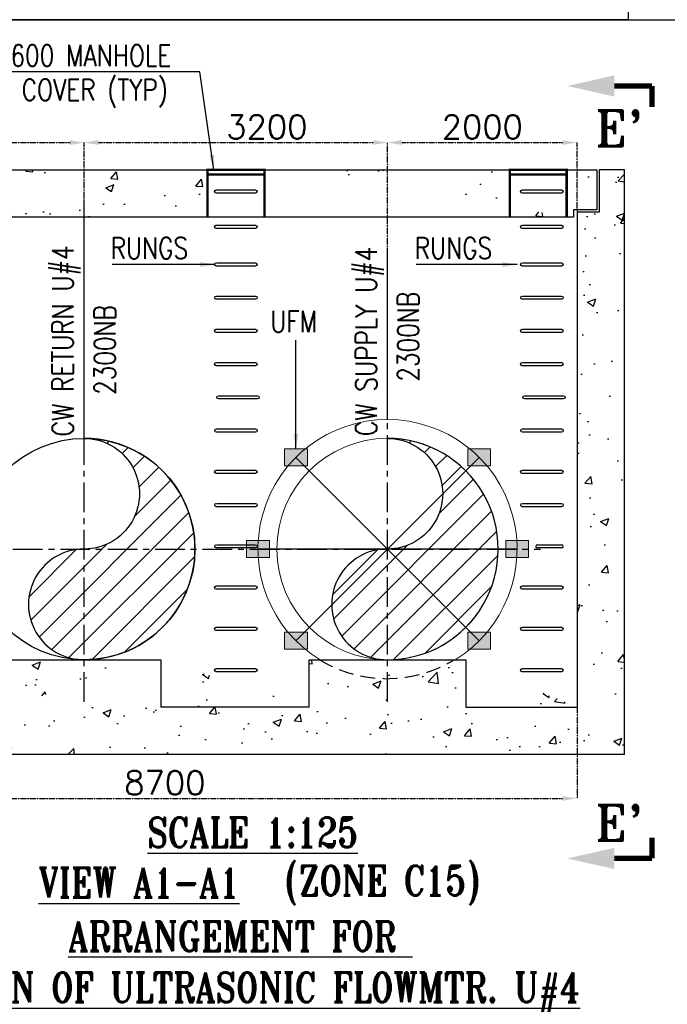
# Model space of a CAD drawing. Header units: inches. Extents: x -341304 to 31571016, y -692717 to 2132253.
# Tile 213 of 256: x 696259 to 723596, y -425413 to -383868. Entities that reach past the tile are written whole.
import ezdxf
from ezdxf.enums import TextEntityAlignment as Align

# ---------------------------------------------------------------- set-up
doc = ezdxf.new("R2010")
doc.units = ezdxf.units.IN
doc.header["$MEASUREMENT"] = 0
for name, pattern in [('CENTER', [2, 1.25, -0.25, 0.25, -0.25]), ('CHAINDOT', [0.875, 0.375, -0.125, 0.0625, -0.125, 0.0625, -0.125]), ('HIDDEN', [0.375, 0.25, -0.125])]:
    doc.linetypes.add(name, pattern=pattern)
for name, color, linetype in [('0-ACW PIPE', 6, 'Continuous'), ('0-CL', 8, 'CENTER'), ('0-CW RETURN', 1, 'Continuous'), ('0-CW SUPPLY', 4, 'Continuous'), ('acw', 6, 'Continuous'), ('BASE', 8, 'CHAINDOT'), ('CW MU', 150, 'Continuous'), ('DIM', 1, 'Continuous'), ('text', 3, 'Continuous')]:
    doc.layers.add(name, color=color, linetype=linetype)
doc.styles.add('ROMANS', font='romans')
doc.styles.add('ROMANT', font='romant', dxfattribs={"height": 5})
doc.dimstyles.new('User-300', dxfattribs={"dimscale": 400, "dimtxt": 1.5, "dimasz": 1.25, "dimexe": 1, "dimexo": 1, "dimgap": 0.4, "dimtad": 1, "dimdec": 0, "dimlfac": 0.5, "dimzin": 0, "dimdsep": 46, "dimtxsty": 'ROMANS', "dimcen": 1, "dimclrd": 8, "dimclre": 8, "dimclrt": 3, "dimadec": 0, "dimazin": 0, "dimtfac": 1, "dimtdec": 0, "dimtix": 1, "dimtofl": 0, "dimtmove": 0, "dimatfit": 3, "dimfxl": 1, "dimtolj": 1, "dimtzin": 0, "dimarcsym": 0})
doc.dimstyles.new('User600', dxfattribs={"dimscale": 500, "dimtxt": 1.5, "dimasz": 1.25, "dimexe": 1, "dimexo": 1, "dimgap": 0.4, "dimtad": 1, "dimdec": 0, "dimzin": 0, "dimdsep": 46, "dimtxsty": 'ROMANS', "dimcen": 1, "dimclrd": 8, "dimclre": 8, "dimclrt": 3, "dimadec": 0, "dimazin": 0, "dimtfac": 1, "dimtdec": 0, "dimtix": 1, "dimtofl": 0, "dimtmove": 0, "dimatfit": 3, "dimfxl": 1, "dimtolj": 1, "dimtzin": 0, "dimarcsym": 0})
pattern_1 = [(45, (431975.6, -99083.1), (-530.33, 530.33), [])]
pattern_2 = [(50, (0, 0), (3586.3, -313.76), [375, -4125]), (355, (0, 0), (-693.757, 3760.96), [300, -3300]), (100.4514, (299, -26), (2892.544, 3447.2), [318.7, -3505.71]), (46.1842, (0, 1000), (5336.207, -827.596), [562.5, -6187.5]), (96.6356, (444.7, 931), (4673.31, 4870.59), [478.05, -5258.57]), (351.1842, (0, 1000), (4673.31, 4870.59), [450, -4950]), (21, (500, 750), (2984.535, -2013.094), [375, -4125]), (326, (500, 750), (1216.577, 3625.75), [300, -3300]), (71.4514, (748.7, 582.2), (4201.112, 1612.656), [318.7, -3505.71]), (37.5, (0, 0), (60.7993, 1664.4693), [0, -3260, 0, -3350, 0, -3312.5]), (7.5, (0, 0), (1315.348, 1972.0586), [0, -1910, 0, -3185, 0, -1262.5]), (327.5, (-1115, 0), (2669.112, -112.7744), [0, -1250, 0, -3900, 0, -5175]), (317.5, (-1615, 0), (2915.931, 500.525), [0, -1625, 0, -2590, 0, -3675])]

# ---------------------------------------------------------------- blocks, each defined once
blk = doc.blocks.new('*D542')
at = {"layer": '0-CL', "color": 8, "lineweight": -2, "transparency": 16777216}
for p, q in [((324453, -237081), (324453, -229151)), ((325053, -229151), (334653, -229151)), ((335253, -233323), (335253, -229151))]:
    blk.add_line(p, q, dxfattribs=at)
at = {"layer": '0-CL', "color": 8, "transparency": 16777216}
for points in [[(325053, -229051), (325053, -229251), (324453, -229151)], [(334653, -229051), (334653, -229251), (335253, -229151)]]:
    blk.add_solid(points, dxfattribs=at)
at = {"layer": 'Defpoints', "color": 0, "transparency": 16777216}
for p in [(335253, -229151), (335253, -233323), (324453, -237081)]:
    blk.add_point(p, dxfattribs=at)
at = {"layer": '0-CL', "color": 3, "transparency": 16777216, "insert": (329853, -228491), "char_height": 1000, "attachment_point": 5, "style": 'ROMANS'}
blk.add_mtext('\\A1;2700', dxfattribs=at)
blk = doc.blocks.new('*D547')
at = {"layer": '0-CL', "color": 8, "lineweight": -2, "transparency": 16777216}
for p, q in [((348053, -233606), (348053, -229151)), ((348653, -229151), (355453, -229151)), ((356053, -232089), (356053, -229151))]:
    blk.add_line(p, q, dxfattribs=at)
at = {"layer": '0-CL', "color": 8, "transparency": 16777216}
for points in [[(348653, -229051), (348653, -229251), (348053, -229151)], [(355453, -229051), (355453, -229251), (356053, -229151)]]:
    blk.add_solid(points, dxfattribs=at)
at = {"layer": 'Defpoints', "color": 0, "transparency": 16777216}
for p in [(356053, -229151), (356053, -232089), (348053, -233606)]:
    blk.add_point(p, dxfattribs=at)
at = {"layer": '0-CL', "color": 3, "transparency": 16777216, "insert": (352053, -228491), "char_height": 1000, "attachment_point": 5, "style": 'ROMANS'}
blk.add_mtext('\\A1;2000', dxfattribs=at)
blk = doc.blocks.new('*D548')
at = {"layer": '0-CL', "color": 8, "lineweight": -2, "transparency": 16777216}
for p, q in [((321253, -252974), (321253, -256826)), ((356053, -252974), (356053, -256826)), ((321853, -256826), (355453, -256826))]:
    blk.add_line(p, q, dxfattribs=at)
at = {"layer": '0-CL', "color": 8, "transparency": 16777216}
for points in [[(321853, -256726), (321853, -256926), (321253, -256826)], [(355453, -256726), (355453, -256926), (356053, -256826)]]:
    blk.add_solid(points, dxfattribs=at)
at = {"layer": 'Defpoints', "color": 0, "transparency": 16777216}
for p in [(321253, -252974), (356053, -252974), (356053, -256826)]:
    blk.add_point(p, dxfattribs=at)
at = {"layer": '0-CL', "color": 3, "transparency": 16777216, "insert": (338653, -256166), "char_height": 1000, "attachment_point": 5, "style": 'ROMANS'}
blk.add_mtext('\\A1;8700', dxfattribs=at)
blk = doc.blocks.new('*D545')
at = {"layer": '0-CL', "color": 8, "lineweight": -2, "transparency": 16777216}
blk.add_line((335853, -229151), (347453, -229151), dxfattribs=at)
at = {"layer": '0-CL', "color": 8, "transparency": 16777216}
for points in [[(335853, -229051), (335853, -229251), (335253, -229151)], [(347453, -229051), (347453, -229251), (348053, -229151)]]:
    blk.add_solid(points, dxfattribs=at)
at = {"layer": 'Defpoints', "color": 0, "transparency": 16777216}
for p in [(335253, -229151), (348053, -229151), (348053, -229151)]:
    blk.add_point(p, dxfattribs=at)
at = {"layer": '0-CL', "color": 3, "transparency": 16777216, "insert": (342957, -228491), "char_height": 1000, "attachment_point": 5, "style": 'ROMANS'}
blk.add_mtext('\\A1;3200', dxfattribs=at)
blk = doc.blocks.new('BFV SEAL')
at = {"layer": 'DIM', "color": 1, "insert": (-396561, -329721, 10342), "char_height": 1250, "width": 21761.29, "attachment_point": 1, "style": 'ROMANT'}
blk.add_mtext('\\pi5809.2;{\\W0.8;SCHEME FOR \\P\\pi1999.7;INSTALLATION OF BFV \\P\\pi7642.6;CW1,2&3}', dxfattribs=at)
blk = doc.blocks.new('*D556')
at = {"layer": '0-CL', "color": 8, "lineweight": -2, "transparency": 16777216}
for p, q in [((-603224, -157537), (-603224, -154979)), ((-602624, -154979), (-597423, -154979)), ((-596823, -155792), (-596823, -154979))]:
    blk.add_line(p, q, dxfattribs=at)
at = {"layer": '0-CL', "color": 8, "transparency": 16777216}
for points in [[(-602624, -154879), (-602624, -155079), (-603224, -154979)], [(-597423, -154879), (-597423, -155079), (-596823, -154979)]]:
    blk.add_solid(points, dxfattribs=at)
at = {"layer": 'Defpoints', "color": 0, "transparency": 16777216}
for p in [(-596823, -154979), (-596823, -155792), (-603224, -157537)]:
    blk.add_point(p, dxfattribs=at)
at = {"layer": '0-CL', "color": 3, "transparency": 16777216, "insert": (-600024, -154319), "char_height": 1000, "attachment_point": 5, "style": 'ROMANS'}
blk.add_mtext('\\A1;3200', dxfattribs=at)
blk = doc.blocks.new('*D558')
at = {"layer": '0-CL', "color": 8, "lineweight": -2, "transparency": 16777216}
for p, q in [((-596824, -153512), (-601125, -153512)), ((-596824, -157317), (-596824, -153512)), ((-594424, -153512), (-596224, -153512)), ((-593824, -156317), (-593824, -153512))]:
    blk.add_line(p, q, dxfattribs=at)
at = {"layer": '0-CL', "color": 8, "transparency": 16777216}
for points in [[(-596224, -153412), (-596224, -153612), (-596824, -153512)], [(-594424, -153412), (-594424, -153612), (-593824, -153512)]]:
    blk.add_solid(points, dxfattribs=at)
at = {"layer": 'Defpoints', "color": 0, "transparency": 16777216}
for p in [(-593824, -153512), (-593824, -156317), (-596824, -157317)]:
    blk.add_point(p, dxfattribs=at)
at = {"layer": '0-CL', "color": 3, "transparency": 16777216, "insert": (-599275, -152852), "char_height": 1000, "attachment_point": 5, "style": 'ROMANS'}
blk.add_mtext('\\A1;1500', dxfattribs=at)
blk = doc.blocks.new('*D557')
at = {"layer": '0-CL', "color": 8, "lineweight": -2, "transparency": 16777216}
for p, q in [((-593824, -156317), (-593824, -154673)), ((-593224, -154673), (-592024, -154673)), ((-591424, -157537), (-591424, -154673)), ((-591424, -154673), (-585375, -154673))]:
    blk.add_line(p, q, dxfattribs=at)
at = {"layer": '0-CL', "color": 8, "transparency": 16777216}
for points in [[(-593224, -154573), (-593224, -154773), (-593824, -154673)], [(-592024, -154573), (-592024, -154773), (-591424, -154673)]]:
    blk.add_solid(points, dxfattribs=at)
at = {"layer": 'Defpoints', "color": 0, "transparency": 16777216}
for p in [(-591424, -154673), (-593824, -156317), (-591424, -157537)]:
    blk.add_point(p, dxfattribs=at)
at = {"layer": '0-CL', "color": 3, "transparency": 16777216, "insert": (-587321, -154673), "char_height": 1000, "attachment_point": 5, "style": 'ROMANS'}
blk.add_mtext('\\A1;1200\\P(TYP)', dxfattribs=at)
blk = doc.blocks.new("O'-O'")
h = blk.add_hatch()
h.set_pattern_fill('AR-CONC', color=256, scale=500)
h.set_pattern_definition(pattern_2)
edge = h.paths.add_edge_path()
edge.add_line((319253.4, -254973.4), (319253.3, -230304.7))
edge.add_line((319253.3, -230304.7), (320318.2, -230304.7))
edge.add_line((320318.2, -230304.7), (320318.2, -232088.2))
edge.add_line((320318.2, -232088.2), (321253.3, -232088.2))
edge.add_line((321253.3, -232088.2), (321253.3, -252974.3))
edge.add_line((331874.5, -252973.9), (321253.3, -252974.2))
edge.add_line((344747.5, -252973.6), (338486, -252973.8))
edge.add_line((338486, -250973.9), (338486, -252973.8))
edge.add_line((331874.5, -252973.9), (331874.5, -250973.9))
edge.add_line((331874.5, -250973.9), (338486, -250973.9))
edge.add_line((344747.5, -252973.6), (344747.5, -250973.3))
edge.add_line((351359.1, -252973.5), (356053.3, -252973.5))
edge.add_line((351359, -250973.3), (351359.1, -252973.5))
edge.add_line((344747.5, -250973.3), (351359, -250973.3))
edge.add_line((358053.3, -254973.3), (358053.3, -230305))
edge.add_line((358053.3, -230305), (356988.5, -230305))
edge.add_line((356988.5, -230305), (356988.5, -232088.6))
edge.add_line((356988.5, -232088.6), (356053.3, -232088.6))
edge.add_line((356053.3, -232088.6), (356053.3, -252973.5))
edge.add_line((358053.3, -254973.3), (319253.4, -254973.4))
h = blk.add_hatch()
h.set_pattern_fill('AR-CONC', color=256, scale=500)
h.set_pattern_definition(pattern_2)
h.paths.add_polyline_path([(353214, -230305), (355614, -230305), (355614, -232305), (353214, -232305)], flags=17)
h.paths.add_polyline_path([(340453.3, -230304.7), (342853.3, -230304.7), (342853.3, -232304.7), (340453.3, -232304.7)], flags=17)
edge = h.paths.add_edge_path()
edge.add_line((356888.5, -230305), (356888.5, -231988.6))
edge.add_line((356888.5, -231988.6), (355905.4, -231988.6))
edge.add_line((355905.4, -231988.6), (355905.4, -232305))
edge.add_line((320321.4, -230304.7), (356888.5, -230305))
edge.add_line((342853.3, -230305), (342853.3, -232305))
edge.add_line((355905.4, -232305), (321304.5, -232305))
edge.add_line((320394.5, -230304.7), (320394.5, -231988.2))
edge.add_line((320394.5, -231988.2), (321377.6, -231988.2))
edge.add_line((321377.6, -231988.2), (321377.6, -232304.7))
h = blk.add_hatch()
h.set_pattern_fill('ANSI31', color=1, scale=0.75)
h.set_pattern_definition([(45, (1716287.7065, -24070.63646), (-0.066291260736, 0.066291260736), [])])
h.paths.add_polyline_path([(344669.3, -242074.1), (343703, -242074.1), (343703, -242797.9), (344669.3, -242797.9)])
h = blk.add_hatch()
h.set_pattern_fill('ANSI31', color=1, scale=0.75)
h.set_pattern_definition([(45, (1708551.95832, -24070.63646), (-0.066291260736, 0.066291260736), [])])
h.paths.add_polyline_path([(352405.1, -242074.1), (351438.8, -242074.1), (351438.8, -242797.9), (352405.1, -242797.9)])
h = blk.add_hatch()
h.set_pattern_fill('ANSI31', color=1, scale=0.75)
h.set_pattern_definition([(45, (1717889.83241, -27938.51055), (-0.066291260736, 0.066291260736), [])])
h.paths.add_polyline_path([(343067.2, -245942), (342100.9, -245942), (342100.9, -246665.8), (343067.2, -246665.8)])
h = blk.add_hatch()
h.set_pattern_fill('ANSI31', color=1, scale=0.75)
h.set_pattern_definition([(45, (1706949.83241, -27938.51055), (-0.066291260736, 0.066291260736), [])])
h.paths.add_polyline_path([(354007.2, -245942), (353040.9, -245942), (353040.9, -246665.8), (354007.2, -246665.8)])
h = blk.add_hatch()
h.set_pattern_fill('ANSI31', color=1, scale=0.75)
h.set_pattern_definition([(45, (1716287.7065, -31806.384645), (-0.066291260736, 0.066291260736), [])])
h.paths.add_polyline_path([(344669.3, -249809.9), (343703, -249809.9), (343703, -250533.6), (344669.3, -250533.6)])
h = blk.add_hatch()
h.set_pattern_fill('ANSI31', color=1, scale=0.75)
h.set_pattern_definition([(45, (1708551.95832, -31806.384645), (-0.066291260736, 0.066291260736), [])])
h.paths.add_polyline_path([(352405.1, -249809.9), (351438.8, -249809.9), (351438.8, -250533.6), (352405.1, -250533.6)])
at = {"layer": '0-CW RETURN'}
h = blk.add_hatch(dxfattribs=at)
h.set_pattern_fill('ANSI31', color=1, scale=6000, style=0)
h.set_pattern_definition(pattern_1)
edge = h.paths.add_edge_path()
edge.add_arc((335246.3, -243968.9), 2335, -90.17122, 90.17122, ccw=False)
edge.add_arc((335232.4, -248638.9), 2335, 89.82878, 270.17122)
edge.add_arc((335253.3, -246303.9), 4670, 269.82904, 450.17096)
at = {"layer": '0-CW SUPPLY', "linetype": 'Continuous'}
h = blk.add_hatch(dxfattribs=at)
h.set_pattern_fill('ANSI31', color=256, scale=6000, style=0)
h.set_pattern_definition(pattern_1)
edge = h.paths.add_edge_path()
edge.add_arc((348046.3, -243968.9), 2335, -90.17122, 90.17122, ccw=False)
edge.add_arc((348032.4, -248638.9), 2335, 89.82878, 270.17122)
edge.add_arc((348053.3, -246303.9), 4670, 269.82904, 450.17096)
at = {"color": 7}
for p, q in [((320321.4, -230304.7), (356888.5, -230305)), ((340453.3, -230305, 1911.7), (340453.3, -232305, 1911.7)), ((342853.3, -230305, 1911.7), (342853.3, -232305, 1911.7)), ((353214, -230305.3, 1911.7), (353214, -232305.3, 1911.7)), ((355614, -230305.3, 1911.7), (355614, -232305.3, 1911.7)), ((335253.3, -241633.9), (335253.3, -231623.6)), ((355905.4, -232305), (321304.5, -232305)), ((348053.3, -240833.2), (348053.3, -233606.5)), ((358053.3, -250483.1), (358053.3, -242125.3)), ((354376.5, -246120.1), (355398.4, -246120.1)), ((355398.4, -246258.4), (354376.5, -246258.4)), ((331874.5, -250973.9), (338486, -250973.9)), ((338486, -250973.9), (338486, -252973.8)), ((344747.5, -252973.6), (344747.5, -250973.3)), ((344747.5, -250973.3), (351359, -250973.3)), ((351359, -250973.3), (351359.1, -252973.5)), ((351359.1, -252973.5), (356053.3, -252973.5))]:
    blk.add_line(p, q, dxfattribs=at)
at = {"color": 1}
for p, q in [((348053.3, -246303.9), (344186.2, -242436)), ((348053.3, -246303.9), (351921.9, -242436)), ((353524, -246303.9), (342584, -246303.9)), ((348053.3, -246303.9), (344186.2, -250171.8)), ((348053.3, -246303.9), (351921.9, -250171.8))]:
    blk.add_line(p, q, dxfattribs=at)
blk.add_line((358053.3, -254973.3), (319253.4, -254973.4))
at = {"color": 7}
for points in [[(304654.6, -223967.3), (361008.3, -223967.3), (361008.3, -266269.3), (304654.6, -266269.3)], [(340453.3, -230304.7), (342853.3, -230304.7), (342853.3, -232304.7), (340453.3, -232304.7)], [(353214, -230305), (355614, -230305), (355614, -232305), (353214, -232305)]]:
    blk.add_lwpolyline(points, close=True, dxfattribs=at)
for points in [[(356888.5, -230305), (356888.5, -231988.6), (355905.4, -231988.6), (355905.4, -232305)], [(358053.3, -254973.3), (358053.3, -230305), (356988.5, -230305), (356988.5, -232088.6), (356053.3, -232088.6), (356053.3, -252973.5)]]:
    blk.add_lwpolyline(points, dxfattribs=at)
for points in [[(340827.1, -231152.8), (342477.6, -231152.8, -1), (342477.6, -231291.1), (340821.4, -231291.1, -1), (340821.4, -231152.8)], [(353744.1, -231153.1), (355394.6, -231153.1, -1), (355394.6, -231291.4), (353738.4, -231291.4, -1), (353738.4, -231153.1)], [(340827.1, -232640.1), (342477.6, -232640.1, -1), (342477.6, -232778.4), (340821.4, -232778.4, -1), (340821.4, -232640.1)], [(353744.1, -232640.4), (355394.6, -232640.4, -1), (355394.6, -232778.7), (353738.4, -232778.7, -1), (353738.4, -232640.4)], [(340827.1, -234226.2), (342477.6, -234226.2, -1), (342477.6, -234364.5), (340821.4, -234364.5, -1), (340821.4, -234226.2)], [(353744.1, -234226.5), (355394.6, -234226.5, -1), (355394.6, -234364.8), (353738.4, -234364.8, -1), (353738.4, -234226.5)], [(340831, -235627.9), (342481.4, -235627.9, -1), (342481.4, -235766.2), (340825.2, -235766.2, -1), (340825.2, -235627.9)], [(353747.9, -235628.2), (355398.4, -235628.2, -1), (355398.4, -235766.5), (353742.2, -235766.5, -1), (353742.2, -235628.2)], [(340827.1, -237029.6), (342477.6, -237029.6, -1), (342477.6, -237167.9), (340821.4, -237167.9, -1), (340821.4, -237029.6)], [(353744.1, -237029.9), (355394.6, -237029.9, -1), (355394.6, -237168.2), (353738.4, -237168.2, -1), (353738.4, -237029.9)], [(340827.1, -238431.3), (342477.6, -238431.3, -1), (342477.6, -238569.6), (340821.4, -238569.6, -1), (340821.4, -238431.3)], [(353744.1, -238431.6), (355394.6, -238431.6, -1), (355394.6, -238569.9), (353738.4, -238569.9, -1), (353738.4, -238431.6)], [(340918.7, -239833), (342569.2, -239833, -1), (342569.2, -239971.3), (340913, -239971.3, -1), (340913, -239833)], [(353835.7, -239833.3), (355486.1, -239833.3, -1), (355486.1, -239971.6), (353830, -239971.6, -1), (353830, -239833.3)], [(340834.8, -241234.7), (342485.2, -241234.7, -1), (342485.2, -241373), (340829.1, -241373, -1), (340829.1, -241234.7)], [(353751.8, -241235), (355402.2, -241235, -1), (355402.2, -241373.3), (353746, -241373.3, -1), (353746, -241235)], [(340827.1, -242976.4), (342477.6, -242976.4, -1), (342477.6, -243114.7), (340821.4, -243114.7, -1), (340821.4, -242976.4)], [(353744.1, -242976.7), (355394.6, -242976.7, -1), (355394.6, -243115), (353738.4, -243115, -1), (353738.4, -242976.7)], [(340831, -244378.1), (342481.4, -244378.1, -1), (342481.4, -244516.4), (340825.2, -244516.4, -1), (340825.2, -244378.1)], [(353747.9, -244378.4), (355398.4, -244378.4, -1), (355398.4, -244516.7), (353742.2, -244516.7, -1), (353742.2, -244378.4)], [(340831, -246119.8), (342481.4, -246119.8, -1), (342481.4, -246258.1), (340825.2, -246258.1, -1), (340825.2, -246119.8)], [(340827.1, -247861.5), (342477.6, -247861.5, -1), (342477.6, -247999.7), (340821.4, -247999.7, -1), (340821.4, -247861.5)], [(353744.1, -247861.8), (355394.6, -247861.8, -1), (355394.6, -248000.1), (353738.4, -248000.1, -1), (353738.4, -247861.8)], [(340827.1, -249603.2), (342477.6, -249603.2, -1), (342477.6, -249741.4), (340821.4, -249741.4, -1), (340821.4, -249603.2)], [(353744.1, -249603.5), (355394.6, -249603.5, -1), (355394.6, -249741.7), (353738.4, -249741.7, -1), (353738.4, -249603.5)], [(340827.1, -251344.8), (342477.6, -251344.8, -1), (342477.6, -251483.1), (340821.4, -251483.1, -1), (340821.4, -251344.8)], [(353744.1, -251345.1), (355394.6, -251345.1, -1), (355394.6, -251483.4), (353738.4, -251483.4, -1), (353738.4, -251345.1)]]:
    blk.add_lwpolyline(points, format="xyb", dxfattribs=at)
blk.add_lwpolyline([(344747.5, -252973.6), (338486, -252973.8)])
for centre, start, end in [((354376.5, -246189.2), 90, 270), ((355398.4, -246189.2), 270, 90)]:
    blk.add_arc(centre, 69.1, start, end, dxfattribs=at)
at = {"layer": '0-CL', "lineweight": -3, "ltscale": 1000}
for p, q in [((335253.3, -252747.1), (335253.3, -239860.7)), ((348053.3, -252746.5), (348053.3, -239860.1)), ((328242.4, -246303.9), (354505.1, -246303.9))]:
    blk.add_line(p, q, dxfattribs=at)
at = {"layer": '0-CW RETURN', "color": 1}
blk.add_lwpolyline([(335239.4, -241633.9, -1.0029928), (335239.4, -246303.9, 1.0029928), (335239.4, -250973.9, 1.0029883), (335239.4, -241633.9, 0.9970161)], format="xyb", dxfattribs=at)
blk.add_circle((335253.3, -246303.9), 4670, dxfattribs=at)
at = {"layer": '0-CW SUPPLY', "linetype": 'Continuous'}
blk.add_lwpolyline([(348039.4, -241633.9, -1.0029928), (348039.4, -246303.9, 1.0029928), (348039.4, -250973.9, 1.0029883), (348039.4, -241633.9, 0.9970161)], format="xyb", dxfattribs=at)
at = {"layer": '0-CW SUPPLY', "color": 1, "linetype": 'Continuous', "lineweight": 9, "ltscale": 2500}
for points in [[(344669.3, -242074.1), (343703, -242074.1), (343703, -242797.9), (344669.3, -242797.9)], [(352405.1, -242074.1), (351438.8, -242074.1), (351438.8, -242797.9), (352405.1, -242797.9)], [(343067.2, -245942), (342100.9, -245942), (342100.9, -246665.8), (343067.2, -246665.8)], [(354007.2, -245942), (353040.9, -245942), (353040.9, -246665.8), (354007.2, -246665.8)], [(344669.3, -249809.9), (343703, -249809.9), (343703, -250533.6), (344669.3, -250533.6)], [(352405.1, -249809.9), (351438.8, -249809.9), (351438.8, -250533.6), (352405.1, -250533.6)]]:
    blk.add_lwpolyline(points, close=True, dxfattribs=at)
at = {"layer": '0-CW SUPPLY', "color": 4, "linetype": 'Continuous', "lineweight": 9, "ltscale": 2500}
blk.add_circle((348053.3, -246303.9), 4670, dxfattribs=at)
at = {"layer": '0-CW SUPPLY', "color": 1, "linetype": 'Continuous', "lineweight": 9, "ltscale": 2500}
blk.add_arc((348053.3, -246303.9), 5470, 301.37787, 238.62213, dxfattribs=at)
at = {"layer": '0-CW SUPPLY', "color": 1, "linetype": 'HIDDEN', "lineweight": 9, "ltscale": 2500}
blk.add_arc((348026.2, -246303.9), 5470.1, 238.62091, 301.37909, dxfattribs=at)
at = {"layer": 'BASE', "linetype": 'HIDDEN', "lineweight": -3, "ltscale": 1000, "const_width": 100}
for points in [[(340453.3, -230304.7), (342853.3, -230304.7), (342853.3, -230504.7), (340453.3, -230504.7)], [(353214, -230305), (355614, -230305), (355614, -230505), (353214, -230505)]]:
    blk.add_lwpolyline(points, close=True, dxfattribs=at)
at = {"layer": 'BASE', "linetype": 'HIDDEN', "lineweight": -3, "ltscale": 1000, "const_width": 100, "elevation": 1911.7}
for points in [[(340453.3, -230304.7), (340453.3, -232304.7)], [(342853.3, -230304.7), (342853.3, -232304.7)], [(353214, -230305), (353214, -232305)], [(355614, -230305), (355614, -232305)]]:
    blk.add_lwpolyline(points, dxfattribs=at)
at = {"layer": 'text', "color": 1, "const_width": 225}
for points in [[(359215.2, -226764.2), (357631.9, -226764.2)], [(359215.2, -226764.2), (359215.2, -227644.7)], [(359215.2, -258478.9), (359215.2, -259359.4)], [(359215.2, -259359.4), (357631.9, -259359.4)]]:
    blk.add_lwpolyline(points, dxfattribs=at)
at = {"layer": 'text', "color": 1}
for points in [[(357631.9, -226314.2, 7387.3), (357631.9, -227214.2, 7387.3), (355642.2, -226764.2, 7387.3)], [(357631.9, -259809.4, 7387.3), (357631.9, -258909.4, 7387.3), (355642.2, -259359.4, 7387.3)]]:
    blk.add_solid(points, dxfattribs=at)
at = {"layer": 'text', "style": 'ROMANS', "width": 0.8}
for s, p in [('600x600 MANHOLE', (329759.9, -225933.4, -190590.9)), ('WITH COVER (TYP)', (329956.7, -227376.4, -190590.9)), ('RUNGS', (336363.1, -234051.7, 1911.7)), ('RUNGS', (349198.8, -234052, 1911.7)), ('UFM', (343104, -237148.6))]:
    blk.add_text(s, height=900, dxfattribs=at).set_placement(p)
at = {"layer": 'text', "color": 1, "style": 'ROMANT'}
for p in [(356813.4, -229303.3, 9849.8), (356813.4, -258606, 9849.8)]:
    blk.add_text("E'", height=1500, dxfattribs=at).set_placement(p)
at = {"layer": 'text', "style": 'ROMANS', "width": 0.8}
for s, p in [('CW RETURN U#4', (334796.4, -241547.1)), ('CW SUPPLY U#4', (347596.3, -241539.2)), ('2300NB', (349375.5, -239241.5)), ('2300NB', (336576.3, -239800))]:
    blk.add_text(s, height=900, rotation=90, dxfattribs=at).set_placement(p)
at = {"layer": 'text', "color": 1, "lineweight": 25, "style": 'ROMANT', "width": 0.8}
for s, p in [('%%USCALE 1:125', (342358.4, -258262.2)), ('%%UVIEW A1-A1', (337564.3, -260380.6)), ('(ZONE C15)', (347840.2, -260380.6)), ('%%UARRANGEMENT FOR ', (341838.9, -262639.8)), ('%%UINSTALLATION OF ULTRASONIC FLOWMTR. U#4', (339749.6, -265006.2))]:
    blk.add_text(s, height=1250, dxfattribs=at).set_placement(p, align=Align.MIDDLE)
at = {"layer": '0-CL'}
dim = blk.add_linear_dim(base=(335253.3, -229151.2), p1=(324453.3, -237080.7), p2=(335253.3, -233322.5), text='2700', dimstyle='User-300', override={"dimtxt": 2.5, "dimasz": 1.5, "dimexe": 0, "dimexo": 0, "dimtad": 3, "dimlfac": 0.25}, dxfattribs=at)
dim.commit()
dim.dimension.update_dxf_attribs({"geometry": '*D542', "text_midpoint": (329853.3, -229151.2), "dimtype": 128})
dim = blk.add_linear_dim(base=(348053.3, -229151.2), p1=(335253.3, -229151.2), p2=(348053.3, -229151.2), dimstyle='User-300', override={"dimtxt": 2.5, "dimasz": 1.5, "dimexe": 0, "dimexo": 0, "dimtad": 3, "dimlfac": 0.25}, dxfattribs=at)
dim.commit()
dim.dimension.update_dxf_attribs({"geometry": '*D545', "text_midpoint": (342957.4, -229151.2), "dimtype": 128})
for base, p1, p2, picture, middle in [((356053.3, -229151.2), (348053.3, -233606.5), (356053.3, -232088.6), '*D547', (352053.3, -228491.2)), ((356053.3, -256826.2), (321253.3, -252974.2), (356053.3, -252974.2), '*D548', (338653.3, -256166.2))]:
    dim = blk.add_linear_dim(base=base, p1=p1, p2=p2, dimstyle='User-300', override={"dimtxt": 2.5, "dimasz": 1.5, "dimexe": 0, "dimexo": 0, "dimtad": 3, "dimlfac": 0.25}, dxfattribs=at)
    dim.commit()
    dim.dimension.update_dxf_attribs({"geometry": picture, "text_midpoint": middle})
at = {"color": 7}
for points in [[(340724.6, -230304.7), (340129.5, -226165.5), (329892.5, -226165.5)], [(340771.2, -234295.3), (336425.2, -234295.3)], [(353518.7, -234295.6), (349260.8, -234295.6)], [(344186.2, -242074.1), (344186.2, -237492.3)]]:
    blk.add_leader(points, dimstyle='User600', override={"dimgap": 0.4, "dimtad": 0}, dxfattribs=at)
blk = doc.blocks.new('E-E')
h = blk.add_hatch()
h.set_pattern_fill('AR-CONC', color=8, scale=100)
h.set_pattern_definition([(50, (-380679.6, -50264.1), (717.2602, -62.7521), [75, -825]), (355, (-380679.6, -50264.1), (-138.7513, 752.1921), [60, -660]), (100.45144, (-380619.8, -50269.3), (578.5088, 689.44), [63.7402, -701.1421]), (46.1842, (-380679.6, -50064.1), (1067.2413, -165.5193), [112.5, -1237.5]), (96.63564, (-380590.7, -50077.9), (934.662, 974.1186), [95.6103, -1051.714]), (351.18416, (-380679.6, -50064.1), (934.662, 974.1186), [90, -990]), (21, (-380579.6, -50114.1), (596.907, -402.6189), [75, -825]), (326, (-380579.6, -50114.1), (243.3153, 725.15), [60, -660]), (71.45144, (-380529.85, -50147.65), (840.2224, 322.5312), [63.7402, -701.1421]), (37.5, (-380679.6, -50264.1), (12.15986, 332.89385), [0, -652, 0, -670, 0, -662.5]), (7.5, (-380679.6, -50264.1), (263.06954, 394.4117), [0, -382, 0, -637, 0, -252.5]), (327.5, (-380902.6, -50264.1), (533.82244, -22.55487), [0, -250, 0, -780, 0, -1035]), (317.5, (-381002.6, -50264.1), (583.1862, 100.105), [0, -325, 0, -518, 0, -735])])
edge = h.paths.add_edge_path()
edge.add_line((-593687.2, -156927.1), (-593959.2, -156927.1))
edge.add_line((-593959.2, -156927.1), (-593959.2, -157799.7))
edge.add_line((-593959.2, -157799.7), (-594395.5, -157799.7))
edge.add_line((-594395.5, -157799.7), (-594395.5, -158097.1))
edge.add_line((-594395.5, -158097.1), (-593250.9, -158097.1))
edge.add_line((-593250.9, -158097.1), (-593250.9, -157799.7))
edge.add_line((-593250.9, -157799.7), (-593687.2, -157799.7))
edge.add_line((-593687.2, -157799.7), (-593687.2, -156927.1))
edge.add_line((-593687.2, -156927.1), (-593959.2, -156927.1))
h = blk.add_hatch()
h.set_pattern_fill('AR-CONC', color=8, scale=50)
h.set_pattern_definition([(50, (-380679.6, -50264.1), (358.6301, -31.37607), [37.5, -412.5]), (355, (-380679.6, -50264.1), (-69.37567, 376.09607), [30, -330]), (100.45144, (-380649.7, -50266.7), (289.2544, 344.72), [31.8701, -350.57106]), (46.1842, (-380679.6, -50164.1), (533.6207, -82.7596), [56.25, -618.75]), (96.63564, (-380635.1, -50171), (467.331, 487.0593), [47.8052, -525.8569]), (351.18416, (-380679.6, -50164.1), (467.331, 487.0593), [45, -495]), (21, (-380629.6, -50189.1), (298.45353, -201.30945), [37.5, -412.5]), (326, (-380629.6, -50189.1), (121.65767, 362.575), [30, -330]), (71.45144, (-380604.72, -50205.88), (420.1112, 161.2656), [31.8701, -350.57106]), (37.5, (-380679.6, -50264.1), (6.07993, 166.44693), [0, -326, 0, -335, 0, -331.25]), (7.5, (-380679.6, -50264.1), (131.53477, 197.20586), [0, -191, 0, -318.5, 0, -126.25]), (327.5, (-380791.1, -50264.1), (266.91122, -11.277436), [0, -125, 0, -390, 0, -517.5]), (317.5, (-380841.1, -50264.1), (291.59308, 50.0525), [0, -162.5, 0, -259, 0, -367.5])])
edge = h.paths.add_edge_path()
edge.add_line((-593687.2, -156927.1), (-593959.2, -156927.1))
edge.add_line((-593959.2, -156927.1), (-593959.2, -157799.7))
edge.add_line((-593959.2, -157799.7), (-594395.5, -157799.7))
edge.add_line((-594395.5, -157799.7), (-594395.5, -158097.1))
edge.add_line((-594395.5, -158097.1), (-593250.9, -158097.1))
edge.add_line((-593250.9, -158097.1), (-593250.9, -157799.7))
edge.add_line((-593250.9, -157799.7), (-593687.2, -157799.7))
edge.add_line((-593687.2, -157799.7), (-593687.2, -156927.1))
edge.add_line((-593687.2, -156927.1), (-593959.2, -156927.1))
at = {"layer": '0-ACW PIPE', "lineweight": -3}
h = blk.add_hatch(dxfattribs=at)
h.set_pattern_fill('ANSI31', color=256, scale=2000)
h.set_pattern_definition([(45, (1474036.57, 25246.51), (-176.776695, 176.776695), [])])
edge = h.paths.add_edge_path()
edge.add_arc((-591421.3, -161292.1), 305, -90.17122, 90.17122, ccw=False)
edge.add_arc((-591423.1, -161902.1), 305, 89.82878, 270.17122)
edge.add_arc((-591420.4, -161597.1), 610, 269.82904, 450.17096)
h = blk.add_hatch(dxfattribs=at)
h.set_pattern_fill('ANSI31', color=256, scale=2000)
h.set_pattern_definition([(45, (1473836.57, 25246.51), (-176.776695, 176.776695), [])])
edge = h.paths.add_edge_path()
edge.add_arc((-589221.3, -161292.1), 305, -90.17122, 90.17122, ccw=False)
edge.add_arc((-589223.1, -161902.1), 305, 89.82878, 270.17122)
edge.add_arc((-589220.4, -161597.1), 610, 269.82904, 450.17096)
at = {"layer": '0-CW SUPPLY', "linetype": 'Continuous'}
h = blk.add_hatch(dxfattribs=at)
h.set_pattern_fill('ANSI31', color=256, scale=3000, angle=8e-14, style=0)
edge = h.paths.add_edge_path()
edge.add_arc((-603234.5, -163929.6), 1167.5, 89.82878, 270.17122)
edge.add_arc((-603227.5, -166264.6), 1167.5, -90.17122, 90.17122, ccw=False)
edge.add_arc((-603224, -165097.1), 2335, 90.17122, 269.82878, ccw=False)
h = blk.add_hatch(dxfattribs=at)
h.set_pattern_fill('ANSI31', color=256, scale=3000, angle=8e-14, style=0)
edge = h.paths.add_edge_path()
edge.add_arc((-596834.5, -163929.6), 1167.5, 89.82878, 270.17122)
edge.add_arc((-596827.5, -166264.6), 1167.5, -90.17122, 90.17122, ccw=False)
edge.add_arc((-596824, -165097.1), 2335, 90.17122, 269.82878, ccw=False)
at = {"layer": 'acw', "linetype": 'Continuous', "ltscale": 100}
h = blk.add_hatch(dxfattribs=at)
h.set_pattern_fill('ANSI31', color=6, scale=500)
h.set_pattern_definition([(45, (1473713.306, 27461.247), (-44.1941738, 44.1941738), [])])
edge = h.paths.add_edge_path()
edge.add_arc((-598122.1, -156011.6), 352.9, -59.97574, 59.64457, ccw=False)
edge.add_arc((-598121.2, -156622.1), 352, -60.05886, 60.05886, ccw=False)
edge.add_arc((-597769.9, -156622.1), 352, 119.94114, 240.05886, ccw=False)
edge.add_arc((-598332, -156578.6), 466.6, -34.07786, 34.07786, ccw=False)
edge.add_arc((-597570.6, -156578.6), 457.1, 145.11637, 214.88363, ccw=False)
h = blk.add_hatch(dxfattribs=at)
h.set_pattern_fill('ANSI31', color=6, scale=500)
h.set_pattern_definition([(45, (1473836.57, 27461.247), (-44.1941738, 44.1941738), [])])
edge = h.paths.add_edge_path()
edge.add_arc((-590737.6, -156012.1), 352, 119.94114, 240.05886)
edge.add_arc((-590735.5, -156622.1), 353, 120.23224, 239.76776)
edge.add_arc((-591088.9, -156622.1), 352, 299.94114, 420.05886)
edge.add_arc((-590526.8, -156578.6), 466.6, 145.92214, 214.07786)
edge.add_arc((-591288.2, -156578.6), 457.1, 325.11637, 394.88363)
at = {"layer": 'CW MU', "linetype": 'Continuous', "ltscale": 100}
h = blk.add_hatch(dxfattribs=at)
h.set_pattern_fill('ANSI31', color=256, scale=2000)
h.set_pattern_definition([(45, (1476036.57, 25246.51), (-176.776695, 176.776695), [])])
edge = h.paths.add_edge_path()
edge.add_arc((-587021.3, -161292.1), 305, -90.17122, 90.17122, ccw=False)
edge.add_arc((-587023.1, -161902.1), 305, 89.82878, 270.17122)
edge.add_arc((-587020.4, -161597.1), 610, 269.82904, 450.17096)
at = {"color": 2}
for p, q in [((-590444, -156317.1), (-579829.7, -156317.1)), ((-586410.4, -161597.1), (-578825.5, -161597.1)), ((-591424, -179490.3), (-591424, -162489.6)), ((-589224, -179490.3), (-589224, -162538.3)), ((-587020.4, -179490.3), (-587020.4, -162538.3)), ((-605661.8, -165097.1), (-613275.8, -165097.1)), ((-596820.5, -179239), (-596820.6, -167676.1)), ((-603220.5, -179214.3), (-603220.5, -167898.9))]:
    blk.add_line(p, q, dxfattribs=at)
at = {"color": 8}
for p, q in [((-612655.2, -158097.1), (-602501, -158097.1)), ((-611133.1, -158097.1), (-612130.8, -159094.7)), ((-611933.1, -158097.1), (-610935.5, -159094.7)), ((-610333.1, -158097.1), (-611330.8, -159094.7)), ((-611133.1, -158097.1), (-610135.5, -159094.7)), ((-609533.1, -158097.1), (-610530.8, -159094.7)), ((-610333.1, -158097.1), (-609335.5, -159094.7)), ((-609533.1, -158097.1), (-608535.5, -159094.7)), ((-599644.8, -158097.1), (-582908.7, -158097.1)), ((-587235.7, -158097.1), (-588233.3, -159094.7)), ((-588035.7, -158097.1), (-587038.1, -159094.7)), ((-586435.7, -158097.1), (-587433.3, -159094.7)), ((-587235.7, -158097.1), (-586238.1, -159094.7)), ((-585635.7, -158097.1), (-586633.3, -159094.7)), ((-586435.7, -158097.1), (-585438.1, -159094.7)), ((-585635.7, -158097.1), (-584638.1, -159094.7))]:
    blk.add_line(p, q, dxfattribs=at)
blk.add_lwpolyline([(-613608.9, -150711.2), (-578067.5, -150711.2), (-578067.5, -188321.4), (-613608.9, -188321.4)], close=True)
at = {"color": 230}
blk.add_lwpolyline([(-593959.2, -156927.1), (-593959.2, -157799.7), (-594395.5, -157799.7), (-594395.5, -158097.1)], dxfattribs=at)
at = {"color": 8}
for points in [[(-593687.2, -156927.1), (-593959.2, -156927.1), (-593959.2, -157799.7), (-594395.5, -157799.7), (-594395.5, -158097.1), (-593250.9, -158097.1), (-593250.9, -157799.7), (-593687.2, -157799.7), (-593687.2, -156927.1), (-593959.2, -156927.1)], [(-593687.2, -156927.1), (-593687.2, -157799.7), (-593250.9, -157799.7), (-593250.9, -158097.1)]]:
    blk.add_lwpolyline(points, dxfattribs=at)
at = {"layer": '0-ACW PIPE', "lineweight": -3}
for points in [[(-591422.2, -160987.1, -1.0029928), (-591422.2, -161597.1, 1.0029928), (-591422.2, -162207.1, 1.0029883), (-591422.2, -160987.1, 0.9970161)], [(-589222.2, -160987.1, -1.0029928), (-589222.2, -161597.1, 1.0029928), (-589222.2, -162207.1, 1.0029883), (-589222.2, -160987.1, 0.9970161)]]:
    blk.add_lwpolyline(points, format="xyb", dxfattribs=at)
at = {"layer": '0-CL', "lineweight": -3, "ltscale": 1000}
for p, q in [((-595323.2, -155769.6), (-595323.1, -154712.3)), ((-602004, -156317.1), (-592640.5, -156317.1)), ((-590924.3, -156317.1), (-590444, -156317.1)), ((-603224, -157317.1), (-603220.5, -162175.3)), ((-596824, -157317.1), (-596820.5, -168019)), ((-596824, -157317.1), (-596820.5, -168019)), ((-591424, -157317.1), (-591424, -162489.6)), ((-589224, -157537.1), (-589224, -162538.3)), ((-587020.4, -162481), (-587020.4, -160713.3)), ((-592447.3, -161597.1), (-590393.5, -161597.1)), ((-590250.9, -161597.1), (-588197.2, -161597.1)), ((-588050.9, -161597.1), (-585997.2, -161597.1)), ((-603220.5, -162175.3), (-603220.5, -168019)), ((-606483.3, -165097.1), (-593827.4, -165097.1))]:
    blk.add_line(p, q, dxfattribs=at)
at = {"layer": '0-CL'}
blk.add_line((-593823.8, -155286.4), (-593823.8, -157347.9), dxfattribs=at)
at = {"layer": '0-CL', "lineweight": -3, "ltscale": 1000}
for centre, radius, start, end in [((-595170.5, -154394.7), 152.7, 90, 179.99849), ((-595170.5, -154394.7), 152.7, 0.00151, 90), ((-602004, -157537.1), 1220, 90, 180), ((-595604, -157537.1), 1220, 90, 180), ((-592644, -157537.1), 1220, 0, 90), ((-590444, -157537.1), 1220, 0, 90)]:
    blk.add_arc(centre, radius, start, end, dxfattribs=at)
at = {"layer": '0-CW SUPPLY', "linetype": 'Continuous'}
for points in [[(-603231, -162762.1, 1.0029928), (-603231, -165097.1, -1.0029928), (-603231, -167432.1, -0.9970161), (-603231, -162762.1, -0.9970161)], [(-596831, -162762.1, 1.0029928), (-596831, -165097.1, -1.0029928), (-596831, -167432.1, -0.9970161), (-596831, -162762.1, -0.9970161)]]:
    blk.add_lwpolyline(points, format="xyb", dxfattribs=at)
for centre in [(-603224, -165097.1), (-596824, -165097.1)]:
    blk.add_circle(centre, 2335, dxfattribs=at)
at = {"layer": 'acw', "color": 20, "linetype": 'Continuous', "ltscale": 100}
for p, q in [((-595378.6, -154575.4), (-595378.6, -154394.7)), ((-595378.6, -154394.7), (-595267.6, -154394.7)), ((-595267.6, -154575.4), (-595267.6, -154394.7)), ((-595170.5, -154186.6), (-595170.5, -154297.6)), ((-595073.3, -154394.7), (-594962.3, -154394.7)), ((-595482.2, -154575.4), (-595164.7, -154575.4)), ((-595482.2, -154596.5), (-595482.2, -154575.4)), ((-595482.2, -154596.5), (-595164.7, -154596.5)), ((-595482.2, -154596.5), (-595482.2, -154617.5)), ((-595482.2, -154596.5), (-595164.7, -154596.5)), ((-595482.2, -154617.5), (-595164.7, -154617.5)), ((-595482.2, -154844.2), (-595164.7, -154844.2)), ((-595482.2, -154844.2), (-595482.2, -154865.3)), ((-595482.2, -154865.3), (-595164.7, -154865.3)), ((-595482.2, -154865.3), (-595164.7, -154865.3)), ((-595482.2, -154886.3), (-595482.2, -154865.3)), ((-595482.2, -154886.3), (-595164.7, -154886.3)), ((-595413.1, -154617.5), (-595233.7, -154844.2)), ((-595233.7, -154617.5), (-595413.1, -154844.2)), ((-595378.7, -155735.8), (-595378.6, -154886.3)), ((-595267.7, -155735.8), (-595267.6, -154886.3)), ((-595164.7, -154596.5), (-595164.7, -154575.4)), ((-595164.7, -154596.5), (-595164.7, -154617.5)), ((-595164.7, -154844.2), (-595164.7, -154865.3)), ((-595164.7, -154886.3), (-595164.7, -154865.3))]:
    blk.add_line(p, q, dxfattribs=at)
at = {"layer": 'acw', "color": 6, "linetype": 'Continuous', "ltscale": 100}
for p, q in [((-594144.1, -155330.1), (-594144.1, -157304.3)), ((-594144.1, -155330.1), (-594017.5, -155330.1)), ((-594069, -155330.1), (-594069, -157304.3)), ((-594017.5, -155330.1), (-594017.5, -157304.3)), ((-593630.1, -155330.1), (-593630.1, -157304.3)), ((-593630.1, -155330.1), (-593503.5, -155330.1)), ((-593578.6, -155330.1), (-593578.6, -157304.3)), ((-593503.5, -155330.1), (-593503.5, -157304.3)), ((-602004, -155707.1), (-597943.8, -155707.1)), ((-602004, -155707.1), (-602004, -156927.1)), ((-595604, -155707.1), (-595604, -156927.1)), ((-595604, -155707.1), (-595378.7, -155707.1)), ((-595267.7, -155707.1), (-593290.3, -155707.1)), ((-593630.1, -155444.9), (-594017.5, -157189.5)), ((-594017.5, -155768.2), (-593630.1, -155768.2)), ((-592957.3, -155707.1), (-592644, -155707.1)), ((-592644, -156927.1), (-592644, -155707.1)), ((-590913.3, -155707.1), (-590444, -155707.1)), ((-590444, -156927.1), (-590444, -155707.1)), ((-602004, -156927.1), (-597945.5, -156927.1)), ((-595604, -156927.1), (-592644, -156927.1)), ((-594017.5, -156866.2), (-593630.1, -156866.2)), ((-590913.3, -156927.1), (-590440.5, -156927.1)), ((-594144.1, -157304.3), (-594017.5, -157304.3)), ((-593630.1, -157304.3), (-593503.5, -157304.3)), ((-603834, -157537.1), (-603834, -162843.2)), ((-603834, -157537.1), (-602614, -157537.1)), ((-602614, -157537.1), (-602614, -162843.2)), ((-597434, -157537.1), (-597434, -162843.2)), ((-597434, -157537.1), (-596214, -157537.1)), ((-596214, -157537.1), (-596214, -162843.2)), ((-592034, -157537.1), (-592034, -161597.1)), ((-592034, -157537.1), (-590814, -157537.1)), ((-590814, -157537.1), (-590814, -161597.1)), ((-589834, -157537.1), (-589834, -161597.1)), ((-589834, -157537.1), (-588614, -157537.1)), ((-588614, -157537.1), (-588614, -161597.1))]:
    blk.add_line(p, q, dxfattribs=at)
for points in [[(-597943.8, -155707.1, -0.5751434), (-597945.5, -156317.1, -0.5780353), (-597945.5, -156927.1, -0.5780353), (-597945.5, -156317.1, -0.3064738), (-597945.5, -156840, -0.3141826), (-597945.5, -156317.1, -0.3141826)], [(-590913.3, -155707.1, 0.5780353), (-590913.3, -156317.1, 0.5746512), (-590913.3, -156927.1, 0.5780353), (-590913.3, -156317.1, 0.3064738), (-590913.3, -156840, 0.3141826), (-590913.3, -156317.1, 0.3141826)]]:
    blk.add_lwpolyline(points, format="xyb", dxfattribs=at)
for centre, radius in [((-593823.8, -156317.2), 90.7), ((-591424, -161597.1), 610), ((-589221.3, -161597.1), 610)]:
    blk.add_circle(centre, radius, dxfattribs=at)
at = {"layer": 'acw', "color": 20, "linetype": 'Continuous', "ltscale": 100}
for centre, radius, start, end in [((-595170.5, -154394.7), 208.2, 90, 179.99849), ((-595170.5, -154394.7), 97.2, 90, 179.99849), ((-595170.5, -154394.7), 208.2, 0.0007, 90), ((-595170.5, -154394.7), 97.2, 0.00151, 90), ((-595323.2, -155707.1), 62.5, 207.34228, 332.65773)]:
    blk.add_arc(centre, radius, start, end, dxfattribs=at)
at = {"layer": 'acw', "color": 6, "linetype": 'Continuous', "ltscale": 100}
for centre, radius, start, end in [((-602004, -157537.1), 1830, 90, 180), ((-595604, -157537.1), 1830, 90, 180), ((-592644, -157537.1), 1830, 0, 90), ((-590444, -157537.1), 1830, 0, 90), ((-602004, -157537.1), 610, 90, 180), ((-595604, -157537.1), 610, 90, 180), ((-592644, -157537.1), 610, 0, 90), ((-590444, -157537.1), 610, 0, 90)]:
    blk.add_arc(centre, radius, start, end, dxfattribs=at)
for points in [[(-600203.9, -156213), (-599578.9, -156317.1), (-600203.9, -156421.3)], [(-593287.5, -156213), (-592662.5, -156317.1), (-593287.5, -156421.3)]]:
    blk.add_solid(points, dxfattribs=at)
at = {"layer": 'CW MU', "linetype": 'Continuous', "ltscale": 100}
blk.add_lwpolyline([(-587022.2, -160987.1, -1.0029928), (-587022.2, -161597.1, 1.0029928), (-587022.2, -162207.1, 1.0029883), (-587022.2, -160987.1, 0.9970161)], format="xyb", dxfattribs=at)
blk.add_circle((-587021.3, -161597.1), 610, dxfattribs=at)
at = {"layer": 'text', "style": 'ROMANS', "width": 0.8}
for s, p in [(' 50NB VENT', (-596332.5, -152216)), ('EL.(-)0.5M', (-612708.6, -156166.9)), ('EL.0.39M', (-584994.7, -156112.4)), ('FGL. RL.69.0M', (-612708.6, -157591.7)), ('600NB', (-584337.6, -157557.7)), ('CW18', (-602063.4, -158182)), ('EL.(-)2.25M', (-586185.7, -161138.3)), ('EL.(-)4.0M', (-612883.1, -164587.9))]:
    blk.add_text(s, height=1000, dxfattribs=at).set_placement(p)
for s, p in [('600NB, CW MAKEUP U#3&4', (-587398.3, -179404.6)), ('600NB, ACW SUPPLY U#2', (-591802, -179557.3)), ('600NB, ACW SUPPLY U#1', (-589602, -179404.6)), ('CW SUPPLY, U#2', (-603776.4, -179282.3)), ('CW SUPPLY, U#1', (-597308.7, -179293)), ('2300NB', (-595303.3, -177044.4)), ('2300NB', (-601595.3, -177159.3))]:
    blk.add_text(s, height=1000, rotation=90, dxfattribs=at).set_placement(p)
at = {"layer": 'text', "color": 1, "lineweight": 25, "style": 'ROMANT', "width": 0.8}
blk.add_text('%%USCALE  1:250', height=1250, dxfattribs=at).set_placement((-601308, -183813.7, -7709.5))
at = {"layer": 'text', "color": 1, "lineweight": 25, "style": 'ROMANT'}
for s, p in [('%%USECTION H-H', (-608175.9, -186441.7, -9636.9)), ('(ZONE C2)', (-593553.7, -186441.7, -9636.9))]:
    blk.add_text(s, height=1250, dxfattribs=at).set_placement(p)
at = {"layer": '0-CL'}
dim = blk.add_linear_dim(base=(-593823.8, -153512.3), p1=(-596824, -157317.1), p2=(-593823.8, -156317), dimstyle='User-300', override={"dimtxt": 2.5, "dimasz": 1.5, "dimexe": 0, "dimexo": 0}, dxfattribs=at)
dim.commit()
dim.dimension.update_dxf_attribs({"geometry": '*D558', "text_midpoint": (-599274.5, -153512.3), "dimtype": 128})
dim = blk.add_linear_dim(base=(-591424, -154672.9), p1=(-593823.8, -156317), p2=(-591424, -157537.1), text='<>\\X(TYP)', dimstyle='User-300', override={"dimtxt": 2.5, "dimasz": 1.5, "dimexe": 0, "dimexo": 0}, dxfattribs=at)
dim.commit()
dim.dimension.update_dxf_attribs({"geometry": '*D557', "text_midpoint": (-587321, -154672.9), "dimtype": 128})
dim = blk.add_linear_dim(base=(-596823.2, -154979.1), p1=(-603224, -157537.1), p2=(-596823.2, -155791.8), dimstyle='User-300', override={"dimtxt": 2.5, "dimasz": 1.5, "dimexe": 0, "dimexo": 0}, dxfattribs=at)
dim.commit()
dim.dimension.update_dxf_attribs({"geometry": '*D556', "text_midpoint": (-600023.6, -154319.1)})
at = {"color": 8}
blk.add_leader([(-594144.1, -156317.2), (-598864.2, -157625.4)], dimstyle='User600', override={"dimgap": 0.4, "dimtad": 0}, dxfattribs=at)
at = {"layer": 'DIM', "color": 0}
blk.add_leader([(-595263.4, -154156.6), (-595263.4, -152407.4), (-588546.6, -152407.4)], dimstyle='User600', override={"dimgap": 0.4, "dimtad": 0}, dxfattribs=at)

msp = doc.modelspace()

# ---------------------------------------------------------------- block references
at = {"color": 7}
for name, p in [('E-E', (1300008.4, -195546.3)), ("O'-O'", (363733.8, -159900.4))]:
    msp.add_blockref(name, p, dxfattribs=at)
at = {"color": 20}
msp.add_blockref('BFV SEAL', (900374.6, -85059.9), dxfattribs=at)

doc.saveas('drawing.dxf')
